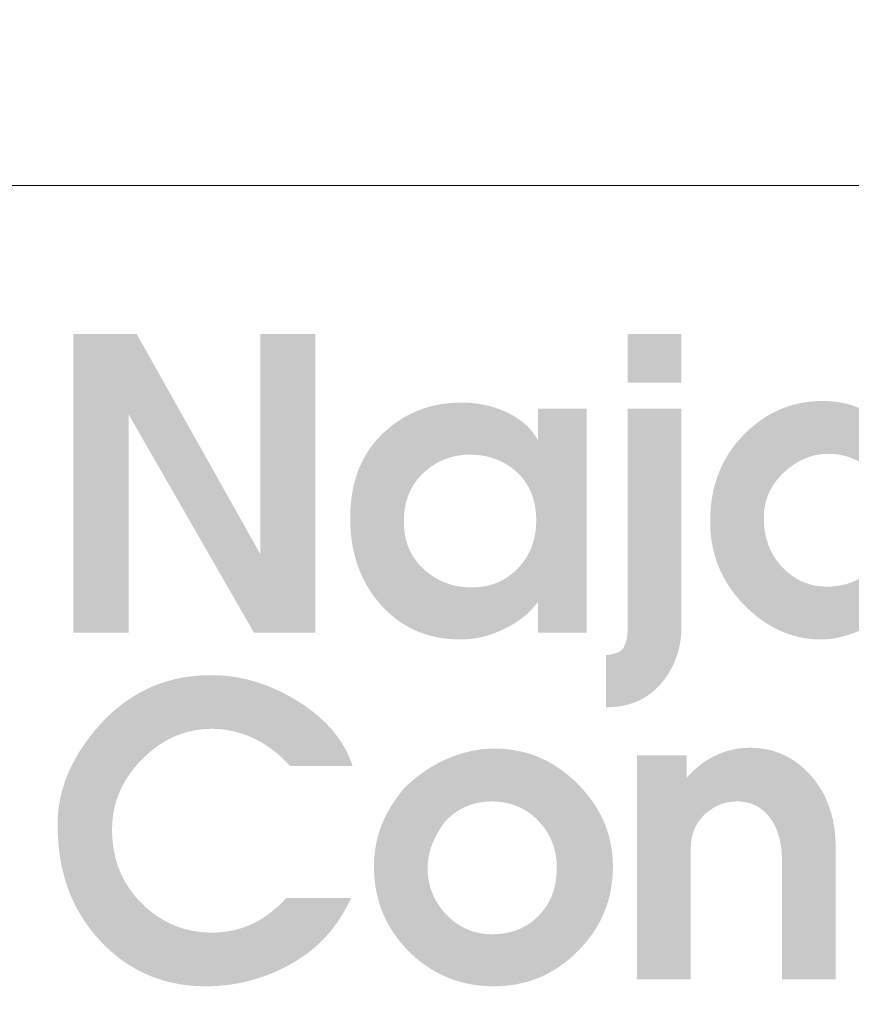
# Model space of a CAD drawing. Header units: millimetres. Extents: x 8949 to 18258, y -1077 to 30686.
# Tile 58 of 89: x 16011 to 16158, y 18965 to 19139. Entities that reach past the tile are written whole.
import ezdxf

# ---------------------------------------------------------------- set-up
doc = ezdxf.new("R2010")
doc.units = ezdxf.units.MM
for name, color, linetype, lineweight in [('0A_OCIEPLENIE', 30, 'Continuous', 9), ('0A_TABELKA', 7, 'Continuous', 0), ('0Z_OPISY', 7, 'Continuous', 9)]:
    doc.layers.add(name, color=color, linetype=linetype, lineweight=lineweight)
doc.styles.add('ARIAL 2', font='ARIALN.TTF')

# ---------------------------------------------------------------- blocks, each defined once
blk = doc.blocks.new('G$C46E6ED60')
at = {"true_color": 0x142354}
for points in [[(418.54, 202.51), (439.34, 202.51), (479.88, 130.32), (479.88, 202.51), (498.03, 202.51), (498.03, 104.49), (477.84, 104.46), (436.69, 176.12), (436.69, 104.49), (418.54, 104.49)], [(603.61, 64.16), (619.9, 64.16), (619.9, 56.88), (620.27, 57.28), (620.63, 57.68), (621.01, 58.06), (621.38, 58.44), (621.76, 58.81), (622.14, 59.17), (622.53, 59.53), (622.92, 59.87), (623.31, 60.21), (623.7, 60.53), (624.1, 60.85), (624.5, 61.16), (624.91, 61.47), (625.31, 61.76), (625.73, 62.04), (626.14, 62.32), (626.56, 62.59), (626.98, 62.85), (627.4, 63.1), (627.83, 63.34), (628.26, 63.58), (628.69, 63.8), (629.13, 64.02), (629.57, 64.23), (630.01, 64.43), (630.45, 64.62), (630.9, 64.8), (631.34, 64.98), (631.79, 65.14), (632.24, 65.3), (632.69, 65.45), (633.14, 65.59), (633.59, 65.72), (634.05, 65.85), (634.5, 65.96), (634.96, 66.07), (635.42, 66.17), (635.88, 66.25), (636.34, 66.33), (636.81, 66.41), (637.27, 66.47), (637.73, 66.53), (638.2, 66.57), (638.67, 66.61), (639.14, 66.64), (639.61, 66.66), (640.08, 66.67), (640.56, 66.68), (641.52, 66.66), (642.48, 66.62), (643.42, 66.54), (644.34, 66.44), (645.26, 66.3), (646.16, 66.14), (647.05, 65.95), (647.92, 65.72), (648.78, 65.47), (649.63, 65.18), (650.47, 64.87), (651.29, 64.52), (652.1, 64.15), (652.9, 63.75), (653.69, 63.31), (654.46, 62.85), (655.22, 62.36), (655.96, 61.83), (656.7, 61.28), (657.42, 60.7), (658.12, 60.08), (658.82, 59.44), (659.5, 58.77), (660.17, 58.06), (660.87, 57.28), (661.54, 56.48), (662.18, 55.66), (662.8, 54.82), (663.38, 53.95), (663.93, 53.07), (664.46, 52.17), (664.95, 51.25), (665.41, 50.31), (665.84, 49.35), (666.25, 48.37), (666.62, 47.37), (666.97, 46.35), (667.28, 45.31), (667.56, 44.25), (667.82, 43.17), (668.04, 42.07), (668.24, 40.95), (668.4, 39.82), (668.53, 38.66), (668.64, 37.48), (668.71, 36.28), (668.76, 35.06), (668.77, 33.83), (668.77, -9.36), (651.16, -9.36), (651.16, 29.19), (651.15, 30.01), (651.13, 30.82), (651.09, 31.6), (651.04, 32.38), (650.97, 33.13), (650.88, 33.87), (650.78, 34.59), (650.66, 35.3), (650.53, 35.99), (650.38, 36.67), (650.22, 37.32), (650.04, 37.97), (649.84, 38.59), (649.63, 39.2), (649.4, 39.8), (649.16, 40.38), (648.9, 40.94), (648.63, 41.48), (648.34, 42.01), (648.03, 42.53), (647.71, 43.03), (647.38, 43.51), (647.03, 43.97), (646.66, 44.42), (646.32, 44.8), (645.98, 45.16), (645.63, 45.51), (645.27, 45.84), (644.9, 46.15), (644.53, 46.45), (644.15, 46.73), (643.76, 47), (643.36, 47.25), (642.95, 47.48), (642.54, 47.7), (642.12, 47.9), (641.69, 48.08), (641.25, 48.25), (640.81, 48.41), (640.35, 48.54), (639.89, 48.66), (639.43, 48.77), (638.95, 48.86), (638.47, 48.93), (637.98, 48.99), (637.48, 49.03), (636.97, 49.05), (636.46, 49.06), (635.95, 49.05), (635.45, 49.03), (634.95, 48.99), (634.47, 48.94), (633.98, 48.87), (633.5, 48.79), (633.03, 48.69), (632.56, 48.58), (632.1, 48.45), (631.64, 48.31), (631.19, 48.15), (630.74, 47.98), (630.3, 47.8), (629.86, 47.59), (629.43, 47.38), (629.01, 47.15), (628.59, 46.9), (628.17, 46.64), (627.76, 46.36), (627.36, 46.07), (626.96, 45.76), (626.56, 45.44), (626.17, 45.11), (625.79, 44.75), (625.42, 44.39), (625.06, 44.02), (624.72, 43.64), (624.39, 43.25), (624.09, 42.85), (623.79, 42.44), (623.52, 42.02), (623.25, 41.6), (623.01, 41.16), (622.78, 40.72), (622.56, 40.27), (622.37, 39.8), (622.18, 39.33), (622.02, 38.85), (621.87, 38.37), (621.73, 37.87), (621.61, 37.36), (621.51, 36.85), (621.42, 36.32), (621.35, 35.79), (621.3, 35.25), (621.26, 34.7), (621.23, 34.14), (621.23, 33.57), (621.23, -9.36), (603.61, -9.36)]]:
    blk.add_hatch(color=179, dxfattribs=at).paths.add_polyline_path(points)
h = blk.add_hatch(color=179, dxfattribs=at)
h.paths.add_polyline_path([(600.55, 202.51), (618.17, 202.51), (618.17, 186.49), (600.55, 186.49)])
h.paths.add_polyline_path([(618.17, 178.01), (618.17, 106.71), (618.16, 105.86), (618.13, 105.01), (618.08, 104.17), (618.01, 103.35), (617.92, 102.53), (617.81, 101.72), (617.68, 100.92), (617.52, 100.14), (617.35, 99.36), (617.16, 98.59), (616.95, 97.83), (616.71, 97.08), (616.46, 96.34), (616.19, 95.61), (615.89, 94.89), (615.58, 94.18), (615.25, 93.48), (614.89, 92.79), (614.52, 92.11), (614.12, 91.44), (613.71, 90.77), (613.27, 90.12), (612.82, 89.48), (612.34, 88.85), (611.77, 88.12), (611.18, 87.43), (610.57, 86.77), (609.94, 86.14), (609.29, 85.54), (608.63, 84.97), (607.94, 84.43), (607.24, 83.92), (606.51, 83.44), (605.77, 83), (605.01, 82.58), (604.23, 82.2), (603.43, 81.84), (602.61, 81.52), (601.78, 81.23), (600.92, 80.96), (600.05, 80.73), (599.16, 80.53), (598.24, 80.36), (597.31, 80.23), (596.36, 80.12), (595.4, 80.04), (594.41, 79.99), (593.4, 79.98), (593.4, 97.05), (593.73, 97.1), (594.04, 97.14), (594.35, 97.19), (594.65, 97.24), (594.94, 97.3), (595.21, 97.35), (595.48, 97.41), (595.74, 97.47), (595.99, 97.54), (596.23, 97.6), (596.46, 97.67), (596.68, 97.74), (596.89, 97.82), (597.09, 97.89), (597.28, 97.97), (597.46, 98.05), (597.64, 98.13), (597.8, 98.22), (597.95, 98.3), (598.09, 98.39), (598.23, 98.48), (598.35, 98.58), (598.47, 98.67), (598.57, 98.77), (598.73, 98.95), (598.89, 99.15), (599.03, 99.36), (599.17, 99.59), (599.31, 99.82), (599.44, 100.08), (599.56, 100.34), (599.67, 100.62), (599.78, 100.92), (599.88, 101.22), (599.97, 101.54), (600.05, 101.88), (600.13, 102.23), (600.21, 102.59), (600.27, 102.97), (600.33, 103.36), (600.38, 103.76), (600.43, 104.18), (600.46, 104.61), (600.5, 105.05), (600.52, 105.51), (600.54, 105.99), (600.55, 106.47), (600.55, 106.97), (600.55, 178.01)])
h = blk.add_hatch(color=179, dxfattribs=at)
h.paths.add_polyline_path([(645.2, 142.04), (645.21, 141.22), (645.24, 140.41), (645.3, 139.62), (645.38, 138.84), (645.48, 138.06), (645.6, 137.31), (645.74, 136.56), (645.91, 135.82), (646.09, 135.1), (646.3, 134.39), (646.53, 133.69), (646.79, 133), (647.06, 132.32), (647.36, 131.66), (647.68, 131), (648.02, 130.36), (648.39, 129.73), (648.77, 129.12), (649.18, 128.51), (649.61, 127.92), (650.06, 127.34), (650.54, 126.77), (651.04, 126.21), (651.55, 125.67), (652.06, 125.17), (652.56, 124.7), (653.08, 124.24), (653.61, 123.81), (654.14, 123.4), (654.68, 123.01), (655.23, 122.64), (655.79, 122.29), (656.36, 121.97), (656.94, 121.66), (657.52, 121.38), (658.11, 121.11), (658.71, 120.87), (659.32, 120.65), (659.94, 120.45), (660.56, 120.27), (661.2, 120.11), (661.84, 119.97), (662.49, 119.86), (663.14, 119.76), (663.81, 119.69), (664.49, 119.64), (665.17, 119.6), (665.86, 119.59), (666.57, 119.6), (667.28, 119.63), (667.98, 119.68), (668.67, 119.75), (669.35, 119.83), (670.03, 119.94), (670.69, 120.07), (671.35, 120.21), (672, 120.37), (672.65, 120.56), (673.28, 120.76), (673.91, 120.98), (674.53, 121.22), (675.14, 121.48), (675.74, 121.76), (676.34, 122.06), (676.93, 122.38), (677.51, 122.71), (678.08, 123.07), (678.65, 123.44), (679.2, 123.84), (679.75, 124.25), (680.29, 124.68), (680.83, 125.14), (681.42, 125.67), (681.99, 126.22), (682.54, 126.79), (683.05, 127.37), (683.55, 127.96), (684.02, 128.57), (684.46, 129.2), (684.88, 129.83), (685.27, 130.49), (685.64, 131.15), (685.98, 131.84), (686.29, 132.53), (686.58, 133.25), (686.85, 133.97), (687.09, 134.71), (687.31, 135.47), (687.49, 136.24), (687.66, 137.02), (687.8, 137.82), (687.91, 138.64), (688, 139.47), (688.06, 140.31), (688.1, 141.17), (688.11, 142.04), (688.1, 142.76), (688.07, 143.48), (688.01, 144.18), (687.93, 144.88), (687.83, 145.56), (687.7, 146.24), (687.55, 146.91), (687.38, 147.57), (687.18, 148.23), (686.96, 148.87), (686.72, 149.5), (686.46, 150.13), (686.17, 150.75), (685.86, 151.36), (685.53, 151.96), (685.17, 152.55), (684.79, 153.13), (684.39, 153.7), (683.96, 154.27), (683.51, 154.83), (683.04, 155.37), (682.55, 155.91), (682.03, 156.44), (681.49, 156.96), (680.93, 157.47), (680.37, 157.96), (679.81, 158.42), (679.23, 158.86), (678.65, 159.28), (678.06, 159.68), (677.47, 160.06), (676.87, 160.41), (676.26, 160.75), (675.65, 161.06), (675.03, 161.35), (674.41, 161.62), (673.77, 161.87), (673.13, 162.1), (672.49, 162.3), (671.84, 162.49), (671.18, 162.65), (670.52, 162.79), (669.84, 162.91), (669.17, 163.01), (668.48, 163.08), (667.79, 163.14), (667.09, 163.17), (666.39, 163.18), (665.72, 163.17), (665.05, 163.14), (664.39, 163.08), (663.74, 163.01), (663.09, 162.91), (662.44, 162.79), (661.8, 162.66), (661.17, 162.5), (660.54, 162.31), (659.92, 162.11), (659.3, 161.89), (658.69, 161.64), (658.08, 161.37), (657.48, 161.09), (656.88, 160.78), (656.29, 160.45), (655.71, 160.09), (655.12, 159.72), (654.55, 159.33), (653.98, 158.91), (653.41, 158.47), (652.85, 158.02), (652.3, 157.54), (651.75, 157.03), (651.21, 156.52), (650.7, 155.99), (650.21, 155.46), (649.75, 154.91), (649.3, 154.36), (648.88, 153.79), (648.49, 153.22), (648.11, 152.64), (647.76, 152.05), (647.43, 151.45), (647.12, 150.84), (646.84, 150.21), (646.58, 149.59), (646.34, 148.95), (646.12, 148.3), (645.93, 147.64), (645.76, 146.97), (645.61, 146.3), (645.49, 145.61), (645.38, 144.92), (645.3, 144.21), (645.25, 143.5), (645.21, 142.77)], is_closed=False)
h.paths.add_polyline_path([(687.06, 170.73), (687.06, 202.51), (704.94, 202.51), (704.94, 104.49), (688.91, 104.49), (688.91, 115.09), (688.6, 114.58), (688.28, 114.08), (687.94, 113.59), (687.58, 113.1), (687.21, 112.63), (686.82, 112.16), (686.41, 111.71), (685.98, 111.26), (685.54, 110.82), (685.08, 110.39), (684.6, 109.96), (684.11, 109.55), (683.6, 109.14), (683.07, 108.75), (682.53, 108.36), (681.96, 107.98), (681.39, 107.61), (680.79, 107.25), (680.18, 106.89), (679.55, 106.55), (678.9, 106.21), (678.24, 105.88), (677.55, 105.57), (676.86, 105.25), (676.28, 105.01), (675.72, 104.77), (675.15, 104.55), (674.59, 104.33), (674.03, 104.13), (673.48, 103.94), (672.93, 103.75), (672.38, 103.58), (671.84, 103.42), (671.3, 103.26), (670.76, 103.12), (670.23, 102.99), (669.7, 102.87), (669.18, 102.76), (668.66, 102.66), (668.14, 102.57), (667.63, 102.49), (667.12, 102.42), (666.61, 102.37), (666.11, 102.32), (665.61, 102.28), (665.12, 102.26), (664.63, 102.24), (664.14, 102.23), (662.95, 102.25), (661.78, 102.31), (660.61, 102.41), (659.46, 102.55), (658.32, 102.73), (657.18, 102.95), (656.06, 103.2), (654.96, 103.5), (653.86, 103.83), (652.77, 104.21), (651.69, 104.63), (650.63, 105.08), (649.57, 105.57), (648.53, 106.11), (647.5, 106.68), (646.48, 107.29), (645.47, 107.94), (644.47, 108.63), (643.48, 109.36), (642.5, 110.13), (641.54, 110.94), (640.58, 111.79), (639.64, 112.68), (638.71, 113.61), (637.8, 114.56), (636.93, 115.53), (636.1, 116.52), (635.31, 117.53), (634.55, 118.55), (633.84, 119.58), (633.16, 120.64), (632.53, 121.7), (631.93, 122.79), (631.37, 123.89), (630.84, 125.01), (630.36, 126.14), (629.92, 127.29), (629.51, 128.45), (629.14, 129.63), (628.82, 130.83), (628.53, 132.04), (628.28, 133.27), (628.06, 134.52), (627.89, 135.78), (627.75, 137.06), (627.66, 138.35), (627.6, 139.66), (627.58, 140.98), (627.6, 142.46), (627.66, 143.91), (627.76, 145.34), (627.91, 146.75), (628.09, 148.14), (628.32, 149.5), (628.58, 150.85), (628.89, 152.16), (629.24, 153.46), (629.63, 154.73), (630.06, 155.99), (630.53, 157.22), (631.04, 158.42), (631.59, 159.61), (632.18, 160.77), (632.82, 161.91), (633.49, 163.02), (634.21, 164.12), (634.97, 165.19), (635.77, 166.24), (636.61, 167.27), (637.49, 168.27), (638.41, 169.25), (639.37, 170.21), (640.27, 171.05), (641.18, 171.86), (642.11, 172.63), (643.05, 173.37), (643.99, 174.06), (644.96, 174.73), (645.93, 175.35), (646.92, 175.94), (647.92, 176.5), (648.93, 177.02), (649.96, 177.5), (650.99, 177.95), (652.04, 178.36), (653.1, 178.74), (654.18, 179.08), (655.26, 179.38), (656.36, 179.65), (657.47, 179.88), (658.6, 180.08), (659.73, 180.24), (660.88, 180.37), (662.04, 180.46), (663.22, 180.51), (664.4, 180.53), (665.04, 180.52), (665.67, 180.51), (666.3, 180.48), (666.92, 180.44), (667.53, 180.4), (668.14, 180.34), (668.74, 180.27), (669.33, 180.19), (669.92, 180.1), (670.51, 180), (671.08, 179.89), (671.66, 179.77), (672.22, 179.63), (672.78, 179.49), (673.33, 179.34), (673.88, 179.17), (674.42, 179), (674.96, 178.81), (675.49, 178.62), (676.01, 178.41), (676.53, 178.2), (677.04, 177.97), (677.55, 177.73), (678.05, 177.48), (678.39, 177.3), (678.74, 177.11), (679.09, 176.91), (679.44, 176.71), (679.79, 176.49), (680.15, 176.27), (680.51, 176.03), (680.87, 175.79), (681.24, 175.54), (681.61, 175.28), (681.98, 175.01), (682.35, 174.73), (682.73, 174.45), (683.11, 174.15), (683.49, 173.85), (683.88, 173.54), (684.26, 173.22), (684.65, 172.89), (685.05, 172.55), (685.44, 172.2), (685.84, 171.85), (686.25, 171.48), (686.65, 171.11)], is_closed=False)
h = blk.add_hatch(color=179, dxfattribs=at)
h.paths.add_polyline_path([(549.29, 119.33), (550.05, 119.34), (550.8, 119.38), (551.53, 119.43), (552.25, 119.51), (552.97, 119.6), (553.67, 119.72), (554.36, 119.86), (555.04, 120.03), (555.71, 120.21), (556.37, 120.42), (557.02, 120.65), (557.65, 120.9), (558.28, 121.17), (558.9, 121.46), (559.5, 121.78), (560.1, 122.12), (560.68, 122.47), (561.25, 122.86), (561.81, 123.26), (562.36, 123.68), (562.91, 124.13), (563.44, 124.6), (563.95, 125.09), (564.46, 125.6), (564.95, 126.13), (565.42, 126.66), (565.87, 127.21), (566.3, 127.77), (566.71, 128.35), (567.1, 128.93), (567.46, 129.52), (567.81, 130.12), (568.13, 130.74), (568.44, 131.36), (568.72, 132), (568.98, 132.65), (569.22, 133.31), (569.44, 133.97), (569.64, 134.65), (569.82, 135.34), (569.97, 136.04), (570.11, 136.76), (570.22, 137.48), (570.32, 138.21), (570.39, 138.96), (570.44, 139.71), (570.47, 140.48), (570.48, 141.26), (570.47, 142.08), (570.44, 142.9), (570.39, 143.7), (570.31, 144.48), (570.21, 145.25), (570.09, 146.01), (569.95, 146.75), (569.79, 147.47), (569.6, 148.18), (569.39, 148.88), (569.16, 149.56), (568.91, 150.23), (568.64, 150.88), (568.35, 151.52), (568.03, 152.14), (567.69, 152.75), (567.33, 153.35), (566.95, 153.93), (566.55, 154.49), (566.12, 155.04), (565.67, 155.58), (565.2, 156.1), (564.71, 156.6), (564.2, 157.1), (563.67, 157.57), (563.13, 158.02), (562.58, 158.46), (562.02, 158.87), (561.45, 159.27), (560.87, 159.64), (560.28, 159.99), (559.69, 160.32), (559.08, 160.64), (558.46, 160.93), (557.83, 161.2), (557.19, 161.45), (556.54, 161.69), (555.88, 161.9), (555.22, 162.09), (554.54, 162.26), (553.85, 162.41), (553.15, 162.54), (552.45, 162.66), (551.73, 162.75), (551, 162.82), (550.26, 162.87), (549.52, 162.9), (548.76, 162.91), (548.03, 162.9), (547.3, 162.87), (546.58, 162.81), (545.87, 162.74), (545.17, 162.65), (544.48, 162.53), (543.79, 162.4), (543.12, 162.24), (542.45, 162.06), (541.79, 161.86), (541.14, 161.64), (540.5, 161.4), (539.86, 161.14), (539.24, 160.86), (538.62, 160.56), (538.01, 160.24), (537.42, 159.89), (536.82, 159.53), (536.24, 159.14), (535.67, 158.74), (535.1, 158.31), (534.55, 157.86), (534, 157.39), (533.46, 156.9), (532.94, 156.4), (532.44, 155.87), (531.96, 155.34), (531.5, 154.79), (531.06, 154.23), (530.65, 153.65), (530.26, 153.06), (529.89, 152.46), (529.55, 151.84), (529.22, 151.22), (528.92, 150.57), (528.64, 149.92), (528.39, 149.25), (528.15, 148.56), (527.94, 147.87), (527.75, 147.16), (527.58, 146.43), (527.44, 145.69), (527.32, 144.94), (527.22, 144.18), (527.14, 143.4), (527.08, 142.61), (527.05, 141.8), (527.04, 140.98), (527.05, 140.14), (527.09, 139.32), (527.15, 138.51), (527.24, 137.71), (527.35, 136.92), (527.49, 136.16), (527.65, 135.4), (527.83, 134.66), (528.04, 133.93), (528.28, 133.22), (528.54, 132.52), (528.83, 131.84), (529.14, 131.17), (529.47, 130.51), (529.83, 129.87), (530.22, 129.25), (530.63, 128.63), (531.06, 128.04), (531.52, 127.45), (532.01, 126.88), (532.52, 126.33), (533.05, 125.78), (533.61, 125.26), (534.2, 124.74), (534.73, 124.3), (535.27, 123.88), (535.82, 123.47), (536.38, 123.09), (536.95, 122.72), (537.52, 122.37), (538.1, 122.04), (538.7, 121.73), (539.3, 121.44), (539.9, 121.17), (540.52, 120.92), (541.15, 120.68), (541.78, 120.47), (542.42, 120.27), (543.07, 120.09), (543.73, 119.93), (544.4, 119.79), (545.07, 119.67), (545.75, 119.57), (546.45, 119.48), (547.14, 119.42), (547.85, 119.37), (548.57, 119.34)], is_closed=False)
h.paths.add_polyline_path([(509.42, 142.04), (509.44, 143.56), (509.5, 145.05), (509.6, 146.51), (509.75, 147.95), (509.93, 149.36), (510.15, 150.74), (510.42, 152.09), (510.73, 153.41), (511.08, 154.71), (511.46, 155.98), (511.89, 157.23), (512.36, 158.44), (512.88, 159.63), (513.43, 160.79), (514.02, 161.92), (514.66, 163.03), (515.33, 164.1), (516.05, 165.15), (516.81, 166.17), (517.6, 167.17), (518.44, 168.13), (519.32, 169.07), (520.25, 169.98), (521.21, 170.87), (522.08, 171.61), (522.96, 172.33), (523.86, 173.01), (524.77, 173.66), (525.69, 174.27), (526.63, 174.86), (527.58, 175.42), (528.55, 175.94), (529.53, 176.43), (530.53, 176.89), (531.54, 177.32), (532.57, 177.71), (533.6, 178.08), (534.66, 178.41), (535.73, 178.71), (536.81, 178.98), (537.9, 179.22), (539.01, 179.43), (540.14, 179.6), (541.28, 179.74), (542.43, 179.85), (543.6, 179.93), (544.78, 179.98), (545.98, 180), (546.65, 179.99), (547.32, 179.97), (547.98, 179.95), (548.64, 179.91), (549.29, 179.86), (549.94, 179.79), (550.59, 179.72), (551.23, 179.64), (551.87, 179.54), (552.5, 179.43), (553.13, 179.31), (553.76, 179.18), (554.38, 179.04), (555, 178.89), (555.61, 178.73), (556.22, 178.55), (556.83, 178.37), (557.43, 178.17), (558.02, 177.96), (558.62, 177.74), (559.2, 177.51), (559.79, 177.27), (560.37, 177.01), (560.95, 176.75), (561.51, 176.48), (562.07, 176.19), (562.61, 175.9), (563.14, 175.6), (563.65, 175.29), (564.16, 174.97), (564.65, 174.64), (565.13, 174.3), (565.59, 173.95), (566.04, 173.6), (566.48, 173.23), (566.91, 172.86), (567.32, 172.48), (567.72, 172.09), (568.11, 171.69), (568.48, 171.28), (568.84, 170.86), (569.19, 170.43), (569.53, 170), (569.85, 169.55), (570.16, 169.1), (570.46, 168.64), (570.75, 168.16), (571.02, 167.68), (571.02, 178.01), (587.05, 178.01), (587.05, 104.49), (571.02, 104.49), (571.02, 114.56), (570.69, 114.11), (570.35, 113.67), (570, 113.24), (569.64, 112.82), (569.27, 112.4), (568.89, 111.99), (568.49, 111.58), (568.09, 111.19), (567.67, 110.79), (567.24, 110.41), (566.8, 110.03), (566.35, 109.66), (565.88, 109.29), (565.41, 108.94), (564.92, 108.58), (564.42, 108.24), (563.91, 107.9), (563.39, 107.57), (562.86, 107.24), (562.31, 106.93), (561.76, 106.61), (561.19, 106.31), (560.61, 106.01), (560.02, 105.72), (559.42, 105.43), (558.83, 105.16), (558.23, 104.9), (557.64, 104.65), (557.04, 104.42), (556.44, 104.19), (555.85, 103.98), (555.25, 103.78), (554.66, 103.59), (554.06, 103.42), (553.46, 103.26), (552.87, 103.1), (552.27, 102.97), (551.68, 102.84), (551.08, 102.72), (550.48, 102.62), (549.89, 102.53), (549.29, 102.45), (548.69, 102.39), (548.1, 102.33), (547.5, 102.29), (546.91, 102.26), (546.31, 102.24), (545.72, 102.23), (544.39, 102.25), (543.08, 102.31), (541.8, 102.41), (540.53, 102.55), (539.29, 102.73), (538.07, 102.94), (536.86, 103.2), (535.68, 103.49), (534.52, 103.82), (533.38, 104.2), (532.26, 104.61), (531.16, 105.06), (530.08, 105.55), (529.02, 106.08), (527.98, 106.65), (526.96, 107.26), (525.96, 107.91), (524.98, 108.6), (524.03, 109.32), (523.09, 110.09), (522.18, 110.89), (521.28, 111.74), (520.4, 112.62), (519.55, 113.54), (518.72, 114.5), (517.93, 115.47), (517.18, 116.46), (516.45, 117.48), (515.77, 118.51), (515.12, 119.57), (514.5, 120.64), (513.92, 121.74), (513.38, 122.85), (512.87, 123.99), (512.39, 125.15), (511.95, 126.32), (511.55, 127.52), (511.18, 128.74), (510.84, 129.98), (510.54, 131.24), (510.28, 132.51), (510.05, 133.81), (509.86, 135.13), (509.7, 136.47), (509.58, 137.84), (509.49, 139.22), (509.44, 140.62)], is_closed=False)
blk.add_hatch(color=179, dxfattribs=at).paths.add_polyline_path([(413.37, 41.44), (413.39, 42.81), (413.46, 44.18), (413.57, 45.55), (413.72, 46.91), (413.92, 48.26), (414.17, 49.61), (414.45, 50.95), (414.78, 52.29), (415.16, 53.62), (415.58, 54.95), (416.04, 56.27), (416.55, 57.58), (417.1, 58.89), (417.7, 60.19), (418.34, 61.49), (419.03, 62.79), (419.76, 64.07), (420.53, 65.35), (421.35, 66.63), (422.21, 67.9), (423.11, 69.17), (424.06, 70.42), (425.06, 71.68), (426.1, 72.93), (427.36, 74.36), (428.64, 75.74), (429.96, 77.05), (431.3, 78.3), (432.67, 79.49), (434.07, 80.63), (435.49, 81.69), (436.94, 82.7), (438.42, 83.65), (439.92, 84.53), (441.46, 85.36), (443.02, 86.12), (444.6, 86.83), (446.22, 87.47), (447.86, 88.05), (449.53, 88.57), (451.22, 89.03), (452.94, 89.42), (454.69, 89.76), (456.47, 90.03), (458.28, 90.25), (460.11, 90.4), (461.97, 90.49), (463.85, 90.52), (465.01, 90.51), (466.16, 90.47), (467.32, 90.4), (468.47, 90.31), (469.62, 90.18), (470.76, 90.03), (471.91, 89.86), (473.05, 89.65), (474.19, 89.42), (475.33, 89.17), (476.46, 88.88), (477.59, 88.57), (478.72, 88.23), (479.85, 87.87), (480.98, 87.47), (482.1, 87.05), (483.22, 86.6), (484.34, 86.13), (485.46, 85.63), (486.57, 85.1), (487.68, 84.54), (488.79, 83.96), (489.9, 83.35), (491, 82.71), (492.22, 81.97), (493.4, 81.22), (494.55, 80.45), (495.66, 79.67), (496.73, 78.87), (497.77, 78.06), (498.77, 77.23), (499.73, 76.38), (500.66, 75.52), (501.55, 74.64), (502.41, 73.75), (503.23, 72.84), (504.01, 71.92), (504.75, 70.98), (505.46, 70.02), (506.14, 69.05), (506.77, 68.06), (507.37, 67.06), (507.94, 66.04), (508.46, 65.01), (508.96, 63.96), (509.41, 62.89), (509.83, 61.81), (510.21, 60.72), (489.68, 60.72), (489.21, 61.23), (488.73, 61.73), (488.25, 62.22), (487.76, 62.7), (487.27, 63.17), (486.78, 63.62), (486.29, 64.07), (485.79, 64.5), (485.29, 64.93), (484.79, 65.34), (484.28, 65.74), (483.77, 66.13), (483.26, 66.51), (482.75, 66.87), (482.23, 67.23), (481.71, 67.57), (481.18, 67.91), (480.66, 68.23), (480.13, 68.54), (479.59, 68.84), (479.06, 69.13), (478.52, 69.4), (477.98, 69.67), (477.43, 69.92), (476.88, 70.17), (476.34, 70.4), (475.79, 70.62), (475.24, 70.84), (474.69, 71.04), (474.14, 71.23), (473.58, 71.41), (473.03, 71.58), (472.48, 71.74), (471.93, 71.89), (471.37, 72.03), (470.82, 72.16), (470.26, 72.28), (469.71, 72.39), (469.15, 72.49), (468.59, 72.58), (468.04, 72.66), (467.48, 72.72), (466.92, 72.78), (466.36, 72.83), (465.8, 72.86), (465.24, 72.89), (464.68, 72.9), (464.11, 72.91), (463.03, 72.89), (461.95, 72.84), (460.88, 72.75), (459.83, 72.63), (458.79, 72.48), (457.76, 72.29), (456.74, 72.06), (455.73, 71.8), (454.73, 71.5), (453.75, 71.17), (452.77, 70.81), (451.81, 70.41), (450.86, 69.98), (449.92, 69.51), (448.99, 69.01), (448.07, 68.47), (447.16, 67.9), (446.27, 67.29), (445.38, 66.65), (444.51, 65.97), (443.65, 65.26), (442.8, 64.52), (441.96, 63.74), (441.13, 62.93), (440.33, 62.09), (439.56, 61.24), (438.82, 60.38), (438.11, 59.51), (437.45, 58.63), (436.81, 57.74), (436.21, 56.84), (435.65, 55.92), (435.11, 55), (434.62, 54.07), (434.16, 53.12), (433.73, 52.16), (433.33, 51.2), (432.97, 50.22), (432.65, 49.23), (432.36, 48.23), (432.1, 47.22), (431.88, 46.2), (431.69, 45.17), (431.54, 44.13), (431.42, 43.08), (431.33, 42.02), (431.28, 40.94), (431.26, 39.86), (431.28, 38.63), (431.33, 37.43), (431.42, 36.23), (431.54, 35.06), (431.7, 33.91), (431.89, 32.77), (432.12, 31.65), (432.38, 30.54), (432.68, 29.46), (433.01, 28.39), (433.38, 27.34), (433.78, 26.3), (434.22, 25.29), (434.69, 24.29), (435.19, 23.31), (435.74, 22.34), (436.31, 21.4), (436.93, 20.47), (437.57, 19.56), (438.25, 18.66), (438.97, 17.79), (439.72, 16.93), (440.51, 16.09), (441.33, 15.26), (442.13, 14.51), (442.95, 13.79), (443.77, 13.1), (444.61, 12.44), (445.47, 11.81), (446.33, 11.22), (447.21, 10.65), (448.1, 10.12), (449, 9.63), (449.92, 9.16), (450.85, 8.73), (451.79, 8.32), (452.75, 7.96), (453.72, 7.62), (454.7, 7.31), (455.69, 7.04), (456.7, 6.8), (457.72, 6.59), (458.75, 6.41), (459.8, 6.27), (460.86, 6.16), (461.93, 6.08), (463.02, 6.03), (464.11, 6.01), (465.28, 6.03), (466.43, 6.09), (467.57, 6.19), (468.69, 6.33), (469.8, 6.51), (470.9, 6.72), (471.99, 6.98), (473.06, 7.28), (474.13, 7.61), (475.17, 7.99), (476.21, 8.4), (477.23, 8.86), (478.24, 9.35), (479.24, 9.88), (480.22, 10.46), (481.19, 11.07), (482.15, 11.72), (483.09, 12.42), (484.02, 13.15), (484.94, 13.92), (485.85, 14.73), (486.74, 15.58), (487.62, 16.47), (488.49, 17.4), (509.69, 17.4), (509.12, 16.16), (508.52, 14.94), (507.9, 13.74), (507.24, 12.57), (506.56, 11.43), (505.84, 10.31), (505.1, 9.22), (504.33, 8.16), (503.52, 7.12), (502.69, 6.1), (501.83, 5.12), (500.94, 4.15), (500.02, 3.22), (499.07, 2.31), (498.09, 1.42), (497.08, 0.56), (496.05, -0.27), (494.98, -1.08), (493.88, -1.86), (492.76, -2.62), (491.6, -3.35), (490.42, -4.05), (489.2, -4.73), (487.96, -5.39), (486.94, -5.89), (485.91, -6.38), (484.89, -6.84), (483.85, -7.29), (482.81, -7.71), (481.76, -8.11), (480.71, -8.48), (479.66, -8.84), (478.59, -9.18), (477.53, -9.49), (476.45, -9.78), (475.37, -10.05), (474.29, -10.3), (473.2, -10.53), (472.1, -10.73), (471, -10.92), (469.9, -11.08), (468.78, -11.22), (467.67, -11.34), (466.54, -11.43), (465.41, -11.51), (464.28, -11.56), (463.14, -11.6), (461.99, -11.61), (460.31, -11.58), (458.66, -11.51), (457.03, -11.38), (455.42, -11.21), (453.83, -10.99), (452.27, -10.72), (450.72, -10.39), (449.2, -10.02), (447.71, -9.6), (446.23, -9.13), (444.78, -8.61), (443.35, -8.04), (441.94, -7.42), (440.56, -6.75), (439.19, -6.03), (437.86, -5.26), (436.54, -4.44), (435.24, -3.57), (433.97, -2.66), (432.72, -1.69), (431.49, -0.67), (430.29, 0.4), (429.11, 1.51), (427.95, 2.68), (426.76, 3.95), (425.62, 5.25), (424.53, 6.58), (423.49, 7.95), (422.51, 9.34), (421.57, 10.76), (420.69, 12.21), (419.85, 13.69), (419.07, 15.2), (418.33, 16.74), (417.65, 18.31), (417.02, 19.91), (416.43, 21.54), (415.9, 23.2), (415.42, 24.89), (414.99, 26.61), (414.61, 28.36), (414.28, 30.14), (414, 31.94), (413.78, 33.78), (413.6, 35.65), (413.47, 37.55), (413.4, 39.48)], is_closed=False)
h = blk.add_hatch(color=179, dxfattribs=at)
h.paths.add_polyline_path([(540.55, 42.46), (540.34, 42.18), (540.14, 41.91), (539.94, 41.62), (539.74, 41.34), (539.54, 41.06), (539.35, 40.77), (539.16, 40.48), (538.98, 40.19), (538.79, 39.9), (538.61, 39.61), (538.44, 39.31), (538.27, 39.01), (538.1, 38.71), (537.93, 38.41), (537.77, 38.1), (537.61, 37.79), (537.45, 37.48), (537.3, 37.17), (537.15, 36.86), (537, 36.54), (536.86, 36.23), (536.72, 35.91), (536.58, 35.58), (536.45, 35.26), (536.32, 34.93), (536.19, 34.61), (536.07, 34.28), (535.96, 33.95), (535.85, 33.62), (535.75, 33.29), (535.65, 32.96), (535.56, 32.62), (535.47, 32.29), (535.39, 31.95), (535.32, 31.62), (535.25, 31.28), (535.19, 30.94), (535.13, 30.6), (535.07, 30.26), (535.03, 29.92), (534.99, 29.57), (534.95, 29.23), (534.92, 28.88), (534.89, 28.53), (534.87, 28.19), (534.86, 27.84), (534.85, 27.49), (534.85, 27.13), (534.86, 26.4), (534.89, 25.68), (534.95, 24.96), (535.02, 24.26), (535.12, 23.56), (535.24, 22.87), (535.38, 22.18), (535.54, 21.51), (535.72, 20.85), (535.92, 20.19), (536.15, 19.54), (536.39, 18.9), (536.66, 18.27), (536.95, 17.65), (537.26, 17.03), (537.59, 16.43), (537.94, 15.83), (538.32, 15.24), (538.71, 14.66), (539.13, 14.09), (539.57, 13.53), (540.03, 12.97), (540.51, 12.42), (541.01, 11.89), (541.53, 11.36), (542.06, 10.86), (542.6, 10.38), (543.14, 9.93), (543.7, 9.49), (544.26, 9.08), (544.84, 8.69), (545.42, 8.33), (546.02, 7.98), (546.62, 7.66), (547.23, 7.36), (547.85, 7.08), (548.48, 6.82), (549.12, 6.59), (549.77, 6.38), (550.43, 6.19), (551.1, 6.02), (551.78, 5.88), (552.47, 5.76), (553.17, 5.66), (553.87, 5.58), (554.59, 5.52), (555.31, 5.49), (556.05, 5.48), (556.83, 5.49), (557.59, 5.52), (558.34, 5.58), (559.09, 5.65), (559.81, 5.75), (560.53, 5.86), (561.24, 6), (561.93, 6.16), (562.61, 6.34), (563.28, 6.55), (563.93, 6.77), (564.58, 7.01), (565.21, 7.28), (565.83, 7.57), (566.43, 7.88), (567.03, 8.21), (567.61, 8.56), (568.18, 8.93), (568.74, 9.33), (569.29, 9.75), (569.82, 10.18), (570.34, 10.64), (570.85, 11.12), (571.35, 11.62), (571.83, 12.14), (572.29, 12.67), (572.73, 13.21), (573.15, 13.76), (573.55, 14.32), (573.93, 14.9), (574.29, 15.48), (574.62, 16.08), (574.94, 16.68), (575.24, 17.3), (575.51, 17.93), (575.77, 18.57), (576.01, 19.22), (576.22, 19.89), (576.42, 20.56), (576.59, 21.25), (576.74, 21.94), (576.88, 22.65), (576.99, 23.37), (577.08, 24.1), (577.16, 24.84), (577.21, 25.59), (577.24, 26.36), (577.25, 27.13), (577.24, 27.9), (577.21, 28.66), (577.15, 29.4), (577.08, 30.14), (576.98, 30.86), (576.87, 31.58), (576.73, 32.28), (576.57, 32.98), (576.39, 33.66), (576.19, 34.34), (575.96, 35), (575.72, 35.66), (575.45, 36.3), (575.17, 36.94), (574.86, 37.56), (574.53, 38.17), (574.18, 38.78), (573.81, 39.37), (573.42, 39.95), (573.01, 40.53), (572.57, 41.09), (572.12, 41.64), (571.64, 42.19), (571.15, 42.72), (570.63, 43.24), (570.11, 43.73), (569.58, 44.21), (569.03, 44.66), (568.47, 45.09), (567.9, 45.49), (567.32, 45.88), (566.73, 46.24), (566.13, 46.58), (565.52, 46.9), (564.9, 47.2), (564.26, 47.47), (563.62, 47.73), (562.96, 47.96), (562.29, 48.17), (561.61, 48.35), (560.92, 48.52), (560.22, 48.66), (559.51, 48.78), (558.78, 48.88), (558.05, 48.96), (557.3, 49.01), (556.55, 49.05), (555.78, 49.06), (555.03, 49.05), (554.3, 49.01), (553.57, 48.95), (552.85, 48.87), (552.15, 48.77), (551.45, 48.65), (550.76, 48.5), (550.08, 48.32), (549.42, 48.13), (548.76, 47.91), (548.11, 47.67), (547.47, 47.41), (546.84, 47.12), (546.22, 46.81), (545.61, 46.48), (545.01, 46.12), (544.42, 45.75), (543.84, 45.35), (543.26, 44.92), (542.7, 44.48), (542.15, 44.01), (541.61, 43.51), (541.07, 43)], is_closed=False)
h.paths.add_polyline_path([(527.3, 53.59), (527.86, 54.12), (528.43, 54.64), (529, 55.16), (529.58, 55.66), (530.15, 56.14), (530.73, 56.62), (531.31, 57.09), (531.9, 57.54), (532.49, 57.98), (533.08, 58.41), (533.67, 58.83), (534.27, 59.24), (534.87, 59.64), (535.48, 60.02), (536.08, 60.4), (536.69, 60.76), (537.3, 61.11), (537.92, 61.45), (538.54, 61.78), (539.16, 62.09), (539.78, 62.4), (540.41, 62.69), (541.04, 62.97), (541.67, 63.24), (542.31, 63.5), (542.94, 63.75), (543.58, 63.98), (544.21, 64.21), (544.85, 64.42), (545.48, 64.63), (546.11, 64.82), (546.75, 65), (547.38, 65.17), (548.01, 65.33), (548.64, 65.48), (549.28, 65.62), (549.91, 65.75), (550.54, 65.86), (551.17, 65.97), (551.8, 66.06), (552.43, 66.15), (553.06, 66.22), (553.69, 66.28), (554.32, 66.33), (554.95, 66.37), (555.58, 66.39), (556.21, 66.41), (556.84, 66.42), (558.14, 66.4), (559.42, 66.34), (560.69, 66.24), (561.94, 66.1), (563.18, 65.91), (564.41, 65.69), (565.62, 65.43), (566.82, 65.13), (568, 64.79), (569.17, 64.41), (570.32, 63.99), (571.47, 63.52), (572.59, 63.02), (573.71, 62.48), (574.8, 61.9), (575.89, 61.27), (576.96, 60.61), (578.02, 59.91), (579.06, 59.16), (580.09, 58.38), (581.1, 57.56), (582.11, 56.69), (583.09, 55.79), (584.06, 54.84), (585.01, 53.87), (585.92, 52.89), (586.78, 51.89), (587.61, 50.87), (588.39, 49.85), (589.14, 48.81), (589.84, 47.75), (590.51, 46.68), (591.13, 45.6), (591.71, 44.5), (592.26, 43.39), (592.76, 42.26), (593.22, 41.12), (593.64, 39.97), (594.03, 38.8), (594.37, 37.62), (594.67, 36.43), (594.93, 35.22), (595.15, 33.99), (595.33, 32.76), (595.47, 31.5), (595.57, 30.24), (595.63, 28.96), (595.65, 27.67), (595.63, 26.33), (595.58, 25.01), (595.48, 23.7), (595.34, 22.42), (595.16, 21.14), (594.94, 19.89), (594.68, 18.64), (594.38, 17.42), (594.04, 16.21), (593.67, 15.01), (593.25, 13.84), (592.79, 12.67), (592.29, 11.53), (591.76, 10.4), (591.18, 9.28), (590.56, 8.18), (589.91, 7.1), (589.21, 6.03), (588.47, 4.98), (587.7, 3.95), (586.88, 2.93), (586.03, 1.92), (585.13, 0.94), (584.2, -0.03), (583.23, -0.98), (582.25, -1.88), (581.26, -2.75), (580.25, -3.57), (579.22, -4.35), (578.17, -5.1), (577.11, -5.8), (576.04, -6.46), (574.94, -7.09), (573.83, -7.67), (572.71, -8.21), (571.56, -8.71), (570.4, -9.18), (569.23, -9.6), (568.04, -9.98), (566.83, -10.32), (565.61, -10.62), (564.37, -10.88), (563.11, -11.11), (561.84, -11.29), (560.55, -11.43), (559.24, -11.53), (557.92, -11.59), (556.58, -11.61), (555.22, -11.59), (553.88, -11.53), (552.55, -11.43), (551.24, -11.29), (549.95, -11.11), (548.68, -10.89), (547.42, -10.63), (546.18, -10.34), (544.96, -10), (543.75, -9.62), (542.57, -9.21), (541.4, -8.75), (540.24, -8.25), (539.11, -7.72), (537.99, -7.14), (536.89, -6.53), (535.8, -5.87), (534.74, -5.18), (533.69, -4.44), (532.65, -3.67), (531.64, -2.85), (530.64, -2), (529.66, -1.11), (528.7, -0.17), (527.76, 0.79), (526.87, 1.77), (526.01, 2.76), (525.19, 3.78), (524.42, 4.81), (523.68, 5.86), (522.98, 6.92), (522.33, 8.01), (521.71, 9.11), (521.13, 10.22), (520.6, 11.36), (520.1, 12.51), (519.64, 13.68), (519.23, 14.86), (518.85, 16.07), (518.51, 17.29), (518.21, 18.52), (517.95, 19.78), (517.73, 21.05), (517.56, 22.34), (517.42, 23.65), (517.32, 24.97), (517.26, 26.31), (517.24, 27.67), (517.24, 28.24), (517.25, 28.81), (517.27, 29.38), (517.3, 29.94), (517.34, 30.5), (517.38, 31.07), (517.43, 31.63), (517.49, 32.18), (517.56, 32.74), (517.64, 33.29), (517.72, 33.84), (517.81, 34.39), (517.91, 34.94), (518.02, 35.49), (518.14, 36.03), (518.26, 36.57), (518.4, 37.11), (518.54, 37.65), (518.69, 38.18), (518.84, 38.72), (519.01, 39.25), (519.18, 39.78), (519.36, 40.3), (519.55, 40.83), (519.75, 41.35), (519.96, 41.88), (520.18, 42.4), (520.41, 42.93), (520.65, 43.45), (520.9, 43.98), (521.17, 44.51), (521.44, 45.04), (521.73, 45.57), (522.02, 46.1), (522.33, 46.63), (522.65, 47.16), (522.97, 47.69), (523.31, 48.22), (523.66, 48.76), (524.02, 49.29), (524.4, 49.82), (524.78, 50.36), (525.17, 50.9), (525.58, 51.43), (525.99, 51.97), (526.42, 52.51), (526.85, 53.05)], is_closed=False)

msp = doc.modelspace()

# ---------------------------------------------------------------- linework, layer by layer
at = {"layer": '0A_TABELKA'}
msp.add_line((15748.95, 19110.01), (16392.45, 19110.01), dxfattribs=at)
msp.add_line((15748.95, 19110.01), (16392.45, 19110.01), dxfattribs=at)
msp.add_line((15748.95, 19110.01), (16392.45, 19110.01), dxfattribs=at)
msp.add_lwpolyline([(15748.95, 19110.01), (16392.45, 19110.01), (16392.45, 18862.68), (15748.95, 18862.68)], close=True, dxfattribs=at)

# ---------------------------------------------------------------- block references
at = {"layer": '0A_OCIEPLENIE', "xscale": 0.5389999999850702, "yscale": 0.5389999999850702, "zscale": 0.5389999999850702}
msp.add_blockref('G$C46E6ED60', (15794.76, 18974.56), dxfattribs=at)

# ---------------------------------------------------------------- texts
at = {"layer": '0Z_OPISY', "insert": (15481.15, 20285.58), "char_height": 18, "width": 852.173, "attachment_point": 1, "line_spacing_factor": 0.9, "style": 'ARIAL 2'}
msp.add_mtext('\\pi-48,l48,t48;{\\Fsimplex|c238;\\W0.7;\\~\\~ \\fArial|b0|i0|c238|p34;^I\\Fsimplex|c238;UWAGI:\\P1. \\fArial|b0|i0|c238|p34;^I\\Fsimplex|c238;Wszystkie wymiary i rzędne należy sprawdzić na budowie, a zaistniałe niezgodności pomiędzy projektem architektoniczno-budowlanym i pozostałymi opracowaniami branżowymi należy wyjaśnić i uzgodnić z Głównym Projektantem.\\P2. \\fArial|b0|i0|c238|p34;^I\\Fsimplex|c238;Wszystkie systemowe rozwiązania detali wykonać zgodnie ze sztuką budowlaną\\P3.\\fArial|b0|i0|c238|p34;^I\\Fsimplex|c238;Izolacje wykonać zgodnie ze sztuką budowlaną zapewniając ciągłość izolacji\\P4. \\fArial|b0|i0|c238|p34;^I\\Fsimplex|c238;Przed zamówieniem elementów o małej tolerancji wymiarowej sprawdzić ilość i wymiary otworów na budowie\\P5. \\fArial|b0|i0|c238|p34;^I\\Fsimplex|c238;Szczegółowe projekty instalacji sanitarnych, elektrycznych, teletechnicznych są tematem odpowiednich opracowań branżowych. \\P   \\fArial|b0|i0|c238|p34;^I\\Fsimplex|c238;W przypadku wystąpienia rozbieżności pomiędzy poszczególnymi opracowaniami lub braku informacji należy uzgodnić rozwiązanie z autorem projektu.\\P6. \\fArial|b0|i0|c238|p34;^I\\Fsimplex|c238;Elementy konstrukcyjne są określone szczegółowo w projekcie konstrukcyjnym.\\P7. \\fArial|b0|i0|c238|p34;^I\\Fsimplex|c238;Uwagi i opisy zamieszczone w części opisowej projektu są integralną częścią niniejszego opracowania.\\P8.\\~\\fArial|b0|i0|c238|p34;^I\\Fsimplex|c238;Zabezpieczenia pożarowe wykonać wg opisu technicznego, wszystkie elementy drewniane należy zabezpieczyć do klasy NRO\\P9.\\~\\fArial|b0|i0|c238|p34;^I\\Fsimplex|c238;Zmiany materiałów budowlanych, wykończeniowych, technologii czy urządzeń mogą być wprowadzane jedynie za pisemną zgodą Autora projektu.\\P10. ^IWszelkie materiały użyte w projekcie, rozwiązania techniczne i urządzenia muszą odpowiadać normom bezpieczeństwa ppoż. i bhp; posiadać odpowiednie atesty i aprobaty do stosowania w budownictwie.\\P11. ^IWszystkie wymienione w projekcie nazwy producentów, firm, zastosowanych wyrobów należy traktować jako modelowe. Można zastosować inne rozwiązania pod warunkiem że będą równoważne i uzgodnione z Autorem projektu.\\P12. ^IWszelkie elementy wykończenia i kolorystyki należy uzgadniać z Autorem projektu.\\P13. ^IProwadzenie poszczególnych instalacji oraz lokalizacja urządzeń zgodnie z projektami branżowymi oraz opisem technicznym.}', dxfattribs=at)

doc.saveas('drawing.dxf')
